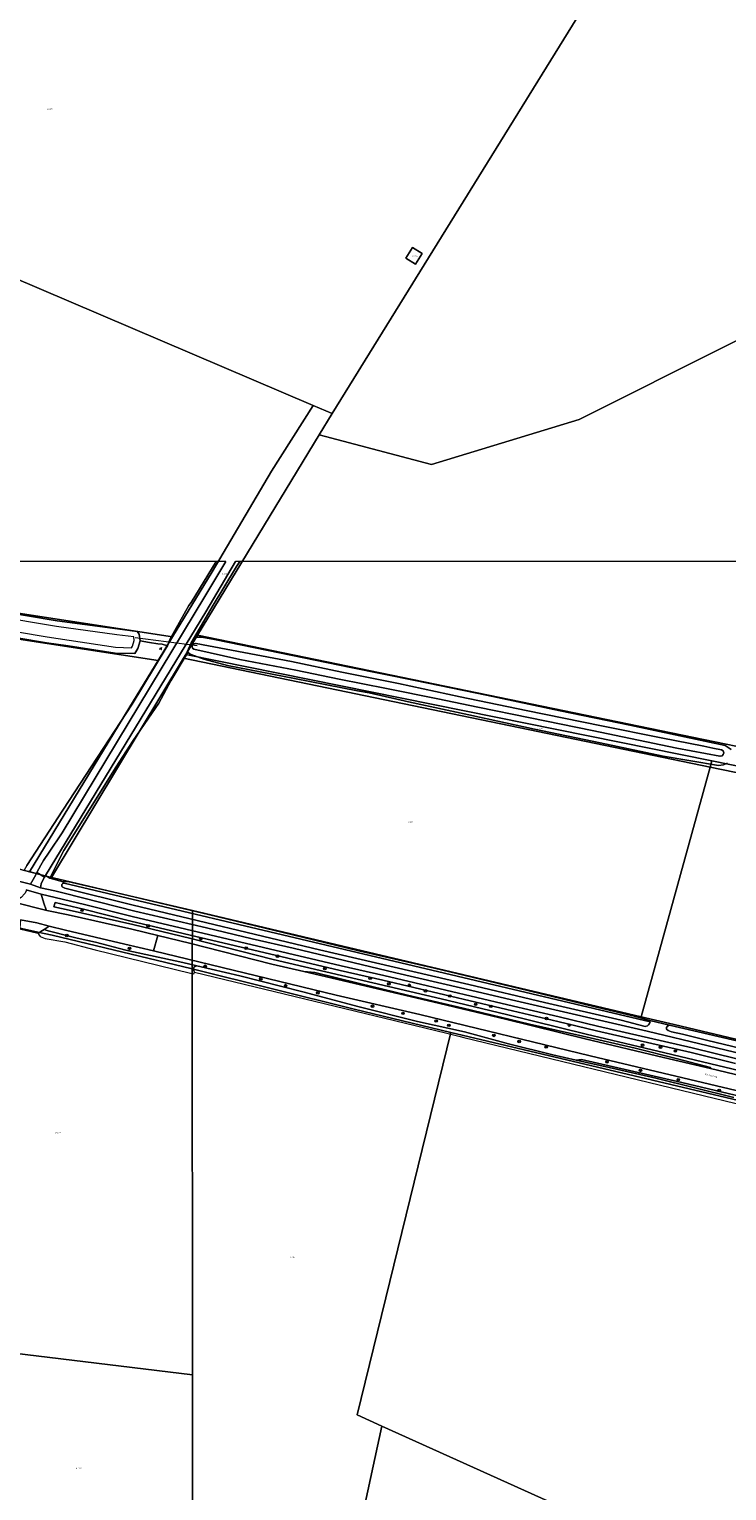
# Model space of a CAD drawing. Header units: metres. Extents: x 207466 to 209466, y 475780 to 477780.
# Tile 153 of 189: x 208549 to 208766, y 477073 to 477527. Entities that reach past the tile are written whole.
import ezdxf
from ezdxf.enums import TextEntityAlignment as Align

# ---------------------------------------------------------------- set-up
doc = ezdxf.new("R2010")
doc.units = ezdxf.units.M
doc.linetypes.add('IE-TERREINAFSCHEIDING-KUNSTMATIG', pattern=[0])
doc.layers.get('0').update_dxf_attribs({"color": 253, "linetype": 'CONTINUOUS'})
for name, color, linetype, lineweight, true_color in [('B-OG-WA-SLOOT_WATER-A', 7, 'CONTINUOUS', 0, 0x478c9a), ('B-RO-GR-BOOM-S', 7, 'CONTINUOUS', 0, 0x6d8a47), ('B-RO-GR-BOUWLAND-GV', 7, 'CONTINUOUS', 0, 0x6d8a47), ('B-RO-GR-GRAS-GV', 7, 'CONTINUOUS', 0, 0x6d8a47), ('B-RO-GR-HOUTWAL-GV', 7, 'CONTINUOUS', 0, 0x6d8a47), ('B-RO-OG-WATER_GREPPEL-GV', 7, 'CONTINUOUS', 0, 0x478c9a), ('B-RO-OG-WATER_SLOOT-GV', 7, 'CONTINUOUS', 0, 0x478c9a)]:
    doc.layers.add(name, color=color, linetype=linetype, lineweight=lineweight, true_color=true_color)
for name, color, linetype, lineweight in [('B-RO-IE-MEUBILAIR_WEGMEUBILAIR-S', 253, 'CONTINUOUS', 0), ('B-RO-IE-TERREINAFSCHEIDING_KUNSTMATIG_HEKWERK_RASTER-G', 253, 'IE-TERREINAFSCHEIDING-KUNSTMATIG', 0), ('B-RO-KW-KUNSTWERK_DUIKER-G', 253, 'CONTINUOUS', 0), ('B-RO-OG-TERREIN_CULTUURSCHEIDING-GV', 253, 'CONTINUOUS', 0), ('B-RO-OG-TOPOGRAFIE-T18', 7, 'CONTINUOUS', 0), ('B-RO-OG-WEG-GV', 253, 'CONTINUOUS', 0), ('B-RO-VH-VERHARDING_ASFALT-GV', 253, 'CONTINUOUS', 0), ('B-RO-VH-VERHARDING_BETONSTRAATSTEEN-GV', 253, 'CONTINUOUS', 0), ('B-RO-VH-VERHARDING_GRASBETONSTEEN-GV', 253, 'CONTINUOUS', 0), ('B-RO-VH-VERHARDING_HALFVERHARDING-GV', 253, 'CONTINUOUS', 0), ('B-WE-KG-GRENS_PERCEEL-GV', 150, 'CONTINUOUS', 18), ('B-WE-KG-GRENS_PERCEEL-S', 150, 'CONTINUOUS', 25)]:
    doc.layers.add(name, color=color, linetype=linetype, lineweight=lineweight)
doc.styles.add('NLCS-ISO', font='NLCS-ISO.ttf')
doc.styles.add('NLCS-ISO-M200-T18', font='NLCS-ISO.ttf', dxfattribs={"height": 1.8})

# ---------------------------------------------------------------- blocks, each defined once
blk = doc.blocks.new('SIE-WEG_ZITBANK-SO1')
at = {"color": 0, "linetype": 'ByBlock', "lineweight": -2, "flags": 128}
blk.add_lwpolyline([(-0.9125, -1.6313), (-0.9125, -0.2), (1.0875, -0.2), (1.0875, -1.6313), (1.2875, -1.6313), (1.2875, -0.2125), (1.5361, 1.7765), (1.3346, 1.7765), (1.1125, 0), (-1.1125, 0), (-1.1125, -1.6313), (-0.9125, -1.6313)], dxfattribs=at)
blk = doc.blocks.new('SGR-BOOM_01-SO1')
at = {"linetype": 'Continuous'}
h = blk.add_hatch(color=0, dxfattribs=at)
edge = h.paths.add_edge_path()
edge.add_arc((0, 0), 0.25, 0, 360)
at = {"color": 0, "linetype": 'ByBlock', "lineweight": -2}
for radius in [2, 0.25]:
    blk.add_circle((0, 0), radius, dxfattribs=at)
blk = doc.blocks.new('SKG-PERCEELNUMMER-SO')
at = {"style": 'NLCS-ISO', "oblique": 10, "flags": 1}
blk.add_attdef('GEMEENTECODE', text='', height=1.8, dxfattribs=at).set_placement((0, 2.6), align=Align.MIDDLE_CENTER)
at = {"style": 'NLCS-ISO', "oblique": 10}
blk.add_attdef('SECTIE', text='', height=1.8, dxfattribs=at).set_placement((-0.5, 0), align=Align.MIDDLE_RIGHT)
blk.add_attdef('PERCEELNUMMER', text='', height=1.8, dxfattribs=at).set_placement((0.5, 0), align=Align.MIDDLE_LEFT)

msp = doc.modelspace()

# ---------------------------------------------------------------- linework, layer by layer
at = {"layer": 'B-OG-WA-SLOOT_WATER-A', "flags": 128}
for points in [[(208536.37, 477341.09), (208554.9, 477337.99), (208561.68, 477337.02), (208576.16, 477334.79), (208581.12, 477334.65), (208581.45, 477335.16), (208581.96, 477336.87), (208581.79, 477338.06), (208576.54, 477338.7), (208557.77, 477341.27), (208538.52, 477344.41)], [(208660.39, 477321.98), (208676.31, 477318.74), (208688.78, 477316.19), (208705.01, 477312.87), (208724.3, 477308.93), (208750.56, 477303.5), (208763.96, 477300.98), (208764.12, 477300.97), (208764.67, 477301.1), (208765.06, 477301.5), (208765.18, 477302.05), (208764.98, 477302.58), (208764.53, 477302.92), (208761.79, 477303.47), (208759.01, 477304.1), (208745.72, 477306.66), (208727.17, 477310.36), (208703.82, 477315.19), (208683.24, 477319.42), (208664.09, 477323.58), (208646.5, 477327.04), (208630.84, 477330.38), (208601.17, 477335.95), (208601.01, 477335.99), (208600.47, 477335.91), (208600.06, 477335.55), (208599.92, 477335.02), (208600.09, 477334.5), (208600.51, 477334.16), (208614.79, 477330.96), (208632.14, 477327.66), (208645.6, 477324.92), (208660.39, 477321.98)]]:
    msp.add_lwpolyline(points, dxfattribs=at)
at = {"layer": 'B-RO-GR-BOUWLAND-GV', "flags": 128}
for points in [[(208607.45, 477361.42), (208437.15, 477361.42), (208439.27, 477361.08), (208458.59, 477358.25), (208477.33, 477355.37), (208496.19, 477352.55), (208516.74, 477349.52), (208538.79, 477346.19), (208558.04, 477343.05), (208576.77, 477340.48), (208582.91, 477339.74), (208583.49, 477338.87), (208583.78, 477336.81), (208586.65, 477336.26), (208589.33, 477335.87), (208590.66, 477335.79), (208592.28, 477335.28), (208593.13, 477337.45), (208598.95, 477347.77), (208599.66, 477348.71), (208607.45, 477361.42)], [(208548.54, 477267.03), (208559.77, 477284.19), (208581.32, 477317.09), (208591.89, 477334.64), (208592.28, 477335.28), (208590.66, 477335.79), (208589.33, 477335.87), (208586.65, 477336.26), (208583.78, 477336.81), (208583.79, 477336.74), (208583.11, 477334.41), (208582.09, 477332.83), (208576, 477332.99), (208561.41, 477335.24), (208554.63, 477336.21), (208536.11, 477339.31)]]:
    msp.add_lwpolyline(points, dxfattribs=at)
at = {"layer": 'B-RO-GR-GRAS-GV', "flags": 128}
for points in [[(208889, 477361.42), (208614.73, 477361.42), (208613.77, 477359.89), (208606.19, 477347.35), (208600.7, 477337.89), (208602.98, 477337.9), (208606.92, 477337.18), (208627.11, 477333.04), (208649.25, 477328.53), (208669.28, 477324.43), (208691.42, 477319.93), (208714.39, 477315.02), (208736.04, 477310.64), (208765.6, 477304.24), (208767.45, 477303.08)], [(208746.36, 477301.02), (208726.83, 477305.15), (208706.4, 477309.33), (208685.92, 477313.81), (208667.18, 477317.87), (208654.97, 477320.63), (208651.35, 477321.28), (208631.76, 477325.11), (208610.94, 477329.14), (208603.56, 477331.11), (208599.62, 477332.5), (208599.24, 477332.78), (208598.38, 477333.4), (208598.42, 477332.87), (208593.3, 477324.32), (208589.55, 477317.46), (208581.57, 477305.85), (208576.35, 477297.61), (208560.04, 477271.66), (208555.69, 477263.09), (208559.91, 477261.9), (208561.35, 477262.06), (208578.31, 477258.14), (208605.07, 477251.79), (208631.25, 477245.52), (208651.73, 477240.54), (208675.28, 477235.14), (208701.7, 477228.86), (208722.24, 477223.83), (208736.94, 477220.34), (208742.17, 477218.87), (208748.37, 477217.42), (208840.03, 477196.05)], [(208766.23, 477298.75), (208765.08, 477298.26), (208763.53, 477298.05), (208746.36, 477301.02)]]:
    msp.add_lwpolyline(points, dxfattribs=at)
at = {"layer": 'B-RO-GR-HOUTWAL-GV', "flags": 128}
msp.add_lwpolyline([(208768.88, 477205.55), (208755.02, 477208.9), (208725.63, 477215.64), (208713.67, 477218.59), (208697.72, 477222.26), (208659.24, 477231.37), (208645.98, 477234.41), (208580.89, 477249.68), (208566.16, 477253.5), (208557.36, 477255.56), (208556.95, 477254.13), (208561.76, 477253.13), (208581.55, 477248.69), (208599.51, 477244.35), (208625.09, 477237.87), (208677.33, 477225.63), (208697.67, 477220.74), (208722.42, 477214.65), (208746.86, 477208.86), (208819.32, 477191.51)], dxfattribs=at)
at = {"layer": 'B-RO-IE-TERREINAFSCHEIDING_KUNSTMATIG_HEKWERK_RASTER-G', "flags": 128}
for points in [[(208598.42, 477332.87), (208598.38, 477333.4), (208599.62, 477336.19), (208600.7, 477337.89), (208606.19, 477347.35), (208613.77, 477359.89), (208614.73, 477361.42)], [(208598.42, 477332.87), (208593.3, 477324.32), (208589.55, 477317.46)], [(208576.35, 477297.61), (208581.57, 477305.85), (208589.55, 477317.46)], [(208840.03, 477196.05), (208748.37, 477217.42)]]:
    msp.add_lwpolyline(points, dxfattribs=at)
at = {"layer": 'B-RO-KW-KUNSTWERK_DUIKER-G', "flags": 128}
msp.add_lwpolyline([(208582.26, 477337.78), (208601.52, 477335.32)], dxfattribs=at)
at = {"layer": 'B-RO-OG-TERREIN_CULTUURSCHEIDING-GV', "flags": 128}
for points in [[(208553.97, 477247.16), (208552.12, 477245.96), (208552.22, 477245.69), (208552.74, 477244.98), (208554.31, 477244.34), (208560.34, 477243.34), (208569.77, 477240.78), (208599.42, 477233.6), (208600.5, 477233.37), (208600.68, 477233.89), (208600.48, 477234.33), (208600.38, 477235.04), (208600.61, 477235.55), (208601.41, 477235.88), (208597.1, 477236.89), (208579.33, 477240.74), (208569.95, 477243.16), (208564.21, 477244.46), (208562.13, 477244.99), (208555.21, 477246.76), (208553.97, 477247.16)], [(208787.46, 477191.19), (208752.14, 477199.63), (208721.01, 477206.76), (208719.35, 477206.54), (208728.28, 477204.55), (208744.11, 477200.98), (208768.33, 477194.93)]]:
    msp.add_lwpolyline(points, dxfattribs=at)
at = {"layer": 'B-RO-OG-WATER_GREPPEL-GV', "flags": 128}
for points in [[(208560.17, 477261.51), (208559.79, 477261.51), (208559.61, 477261.36), (208559.45, 477261.07), (208559.43, 477260.67), (208559.55, 477260.39), (208560.41, 477259.99), (208581.6, 477254.7), (208639.51, 477240.83), (208685.99, 477230.02), (208709.5, 477224.47), (208733.33, 477218.98), (208740.81, 477217), (208741.45, 477217.17), (208741.81, 477217.55), (208742.1, 477217.98), (208742.27, 477218.44), (208560.17, 477261.51)], [(208768.33, 477194.93), (208744.11, 477200.98), (208728.28, 477204.55), (208719.35, 477206.54), (208712.03, 477208.18), (208698.3, 477211.61), (208684.59, 477215.35), (208669.99, 477218.59), (208651.89, 477223.08), (208634.4, 477227.74), (208614.81, 477232.73), (208601.41, 477235.88), (208600.61, 477235.55), (208600.38, 477235.04), (208600.48, 477234.33), (208600.68, 477233.89), (208678.67, 477215.02), (208683.29, 477213.9), (208684.43, 477213.62), (208840.03, 477175.96)]]:
    msp.add_lwpolyline(points, dxfattribs=at)
at = {"layer": 'B-RO-OG-WATER_SLOOT-GV', "flags": 128}
for points in [[(208536.11, 477339.31), (208554.63, 477336.21), (208561.41, 477335.24), (208576, 477332.99), (208582.09, 477332.83), (208583.11, 477334.41), (208583.79, 477336.74), (208583.78, 477336.81), (208583.49, 477338.87), (208582.91, 477339.74), (208576.77, 477340.48), (208558.04, 477343.05), (208538.79, 477346.19)], [(208536.37, 477341.09), (208554.9, 477337.99), (208561.68, 477337.02), (208576.16, 477334.79), (208581.12, 477334.65), (208581.45, 477335.16), (208581.96, 477336.87), (208581.79, 477338.06), (208576.54, 477338.7), (208557.77, 477341.27), (208538.52, 477344.41)], [(208606.92, 477337.18), (208602.98, 477337.9), (208600.7, 477337.89), (208599.62, 477336.19), (208598.38, 477333.4), (208599.24, 477332.78), (208599.62, 477332.5), (208603.56, 477331.11), (208610.94, 477329.14), (208631.76, 477325.11), (208651.35, 477321.28), (208654.97, 477320.63), (208667.18, 477317.87), (208685.92, 477313.81), (208706.4, 477309.33), (208726.83, 477305.15), (208746.36, 477301.02), (208763.53, 477298.05), (208765.08, 477298.26), (208766.23, 477298.75)], [(208763.96, 477300.98), (208750.56, 477303.5), (208724.3, 477308.93), (208705.01, 477312.87), (208688.78, 477316.19), (208676.31, 477318.74), (208660.39, 477321.98), (208645.6, 477324.92), (208632.14, 477327.66), (208614.79, 477330.96), (208600.51, 477334.16), (208600.09, 477334.5), (208599.92, 477335.02), (208600.06, 477335.55), (208600.47, 477335.91), (208601.01, 477335.99), (208601.17, 477335.95), (208630.84, 477330.38), (208646.5, 477327.04), (208664.09, 477323.58), (208683.24, 477319.42), (208703.82, 477315.19), (208727.17, 477310.36), (208745.72, 477306.66), (208759.01, 477304.1), (208761.79, 477303.47), (208764.53, 477302.92), (208764.98, 477302.58), (208765.18, 477302.05), (208765.06, 477301.5), (208764.67, 477301.1), (208764.12, 477300.97), (208763.96, 477300.98)], [(208767.45, 477303.08), (208765.6, 477304.24), (208736.04, 477310.64), (208714.39, 477315.02), (208691.42, 477319.93), (208669.28, 477324.43), (208649.25, 477328.53), (208627.11, 477333.04), (208606.92, 477337.18)], [(208748.37, 477217.42), (208748.2, 477217.38), (208747.67, 477217.09), (208747.36, 477216.66), (208747.41, 477216.13), (208747.88, 477215.75), (208748.95, 477215.38), (208752.4, 477214.68), (208759.79, 477212.8), (208803.38, 477202.35)], [(208840.03, 477196.05), (208748.37, 477217.42)]]:
    msp.add_lwpolyline(points, dxfattribs=at)
at = {"layer": 'B-RO-OG-WEG-GV', "flags": 128}
for points in [[(208610.39, 477361.42), (208607.45, 477361.42), (208599.66, 477348.71), (208598.95, 477347.77), (208593.13, 477337.45), (208592.28, 477335.28), (208591.89, 477334.64), (208581.32, 477317.09), (208559.77, 477284.19), (208548.54, 477267.03), (208547.7, 477265.59), (208548.78, 477265.29), (208551.53, 477264.52), (208551.66, 477264.79), (208552.9, 477267.07), (208553.74, 477268.52), (208555.5, 477271.16), (208559.6, 477277.12), (208603.88, 477350.59), (208610.39, 477361.42)], [(208614.73, 477361.42), (208613.44, 477361.42), (208604.17, 477345.83), (208554.38, 477263.9), (208555.69, 477263.09), (208560.04, 477271.66), (208576.35, 477297.61), (208581.57, 477305.85), (208589.55, 477317.46), (208593.3, 477324.32), (208598.42, 477332.87), (208598.38, 477333.4), (208599.62, 477336.19), (208600.7, 477337.89), (208606.19, 477347.35), (208613.77, 477359.89), (208614.73, 477361.42)], [(208539.55, 477263.67), (208549.71, 477261.17), (208550.98, 477263.36), (208551.53, 477264.52), (208548.78, 477265.29)], [(208748.37, 477217.42), (208742.17, 477218.87), (208736.94, 477220.34), (208722.24, 477223.83), (208701.7, 477228.86), (208675.28, 477235.14), (208651.73, 477240.54), (208631.25, 477245.52), (208605.07, 477251.79), (208578.31, 477258.14), (208561.35, 477262.06), (208559.91, 477261.9), (208555.69, 477263.09), (208554.38, 477263.9), (208554.09, 477263.43), (208553.45, 477262.28), (208553.05, 477261.37), (208552.81, 477260.12), (208557.28, 477259.19), (208560.19, 477258.37), (208582.11, 477252.82), (208604.38, 477247.63), (208618.66, 477244.2), (208631.39, 477241.32), (208663.29, 477233.7), (208683.41, 477229.07), (208700.6, 477225.01), (208741.36, 477215.52), (208779.3, 477206.48)], [(208581.6, 477254.7), (208560.41, 477259.99), (208559.55, 477260.39), (208559.43, 477260.67), (208559.45, 477261.07), (208559.61, 477261.36), (208559.79, 477261.51), (208560.17, 477261.51), (208742.27, 477218.44), (208742.1, 477217.98), (208741.81, 477217.55), (208741.45, 477217.17), (208740.81, 477217), (208733.33, 477218.98), (208709.5, 477224.47), (208685.99, 477230.02), (208639.51, 477240.83), (208581.6, 477254.7)], [(208553.06, 477258.11), (208553.88, 477255.34), (208554.61, 477253.27), (208554.74, 477253.08), (208561.45, 477251.66), (208581.21, 477247.23), (208589.3, 477245.27), (208599.15, 477242.89), (208624.74, 477236.41), (208634.62, 477234.1), (208638.13, 477233.74), (208652, 477230.39), (208666.91, 477226.76), (208684.18, 477222.68), (208704.77, 477217.78), (208721.39, 477213.99), (208737.64, 477210.24), (208750.83, 477206.98), (208761.11, 477204.27), (208761.06, 477203.92), (208818.97, 477190.06)], [(208769.22, 477207.01), (208755.36, 477210.36), (208725.98, 477217.1), (208714.01, 477220.05), (208698.06, 477223.72), (208659.58, 477232.83), (208646.32, 477235.87), (208581.26, 477251.13), (208566.52, 477254.95), (208553.06, 477258.11)], [(208819.32, 477191.51), (208746.86, 477208.86), (208722.42, 477214.65), (208697.67, 477220.74), (208677.33, 477225.63), (208625.09, 477237.87), (208599.51, 477244.35), (208581.55, 477248.69), (208561.76, 477253.13), (208556.95, 477254.13), (208557.36, 477255.56), (208566.16, 477253.5), (208580.89, 477249.68), (208645.98, 477234.41), (208659.24, 477231.37), (208697.72, 477222.26), (208713.67, 477218.59), (208725.63, 477215.64), (208755.02, 477208.9), (208768.88, 477205.55)], [(208787.81, 477192.65), (208752.49, 477201.09), (208723.62, 477207.91), (208670.7, 477220.69), (208644.77, 477226.78), (208587.95, 477240.48), (208579.04, 477242.62), (208560.61, 477246.91), (208555.54, 477248.18), (208553.97, 477247.16), (208555.21, 477246.76), (208562.13, 477244.99), (208564.21, 477244.46), (208569.95, 477243.16), (208579.33, 477240.74), (208597.1, 477236.89), (208601.41, 477235.88), (208614.81, 477232.73), (208634.4, 477227.74), (208651.89, 477223.08), (208669.99, 477218.59), (208684.59, 477215.35), (208698.3, 477211.61), (208712.03, 477208.18), (208719.35, 477206.54), (208721.01, 477206.76), (208752.14, 477199.63), (208787.46, 477191.19)], [(208803.38, 477202.35), (208759.79, 477212.8), (208752.4, 477214.68), (208748.95, 477215.38), (208747.88, 477215.75), (208747.41, 477216.13), (208747.36, 477216.66), (208747.67, 477217.09), (208748.2, 477217.38), (208748.37, 477217.42)]]:
    msp.add_lwpolyline(points, dxfattribs=at)
at = {"layer": 'B-RO-VH-VERHARDING_ASFALT-GV', "flags": 128}
for points in [[(208552.81, 477260.12), (208549.71, 477261.17), (208539.55, 477263.67)], [(208548.33, 477259.45), (208553.06, 477258.11), (208566.52, 477254.95), (208581.26, 477251.13), (208646.32, 477235.87), (208659.58, 477232.83), (208698.06, 477223.72), (208714.01, 477220.05), (208725.98, 477217.1), (208755.36, 477210.36), (208769.22, 477207.01)], [(208779.3, 477206.48), (208741.36, 477215.52), (208700.6, 477225.01), (208683.41, 477229.07), (208663.29, 477233.7), (208631.39, 477241.32), (208618.66, 477244.2), (208604.38, 477247.63), (208582.11, 477252.82), (208560.19, 477258.37), (208557.28, 477259.19), (208552.81, 477260.12)], [(208546.57, 477250.14), (208551.68, 477249.16), (208555.54, 477248.18), (208560.61, 477246.91), (208579.04, 477242.62), (208587.95, 477240.48), (208589.3, 477245.27), (208581.21, 477247.23), (208561.45, 477251.66), (208554.74, 477253.08), (208544.49, 477255.59)], [(208818.97, 477190.06), (208761.06, 477203.92), (208746.51, 477207.41), (208722.07, 477213.19), (208697.32, 477219.28), (208676.99, 477224.17), (208634.62, 477234.1), (208624.74, 477236.41), (208599.15, 477242.89), (208589.3, 477245.27), (208587.95, 477240.48), (208644.77, 477226.78), (208670.7, 477220.69), (208723.62, 477207.91), (208752.49, 477201.09), (208787.81, 477192.65)]]:
    msp.add_lwpolyline(points, dxfattribs=at)
at = {"layer": 'B-RO-VH-VERHARDING_BETONSTRAATSTEEN-GV', "flags": 128}
for points in [[(208554.09, 477263.43), (208551.66, 477264.79), (208551.53, 477264.52), (208550.98, 477263.36), (208549.71, 477261.17), (208552.81, 477260.12), (208553.05, 477261.37), (208553.45, 477262.28), (208554.09, 477263.43)], [(208553.06, 477258.11), (208548.33, 477259.45), (208548.33, 477259.06), (208547.91, 477258.3), (208546.77, 477257.07), (208544.49, 477255.59), (208554.74, 477253.08), (208554.61, 477253.27), (208553.88, 477255.34), (208553.06, 477258.11)], [(208555.54, 477248.18), (208551.68, 477249.16), (208546.57, 477250.14), (208546.34, 477247.8), (208546.31, 477247.31), (208550.27, 477246.39), (208551.95, 477246), (208552.12, 477245.96), (208553.97, 477247.16), (208555.54, 477248.18)]]:
    msp.add_lwpolyline(points, dxfattribs=at)
at = {"layer": 'B-RO-VH-VERHARDING_GRASBETONSTEEN-GV', "flags": 128}
msp.add_lwpolyline([(208684.18, 477222.68), (208666.91, 477226.76), (208652, 477230.39), (208638.13, 477233.74), (208634.62, 477234.1), (208676.99, 477224.17), (208697.32, 477219.28), (208722.07, 477213.19), (208746.51, 477207.41), (208761.06, 477203.92), (208761.11, 477204.27), (208750.83, 477206.98), (208737.64, 477210.24), (208721.39, 477213.99), (208704.77, 477217.78), (208684.18, 477222.68)], dxfattribs=at)
at = {"layer": 'B-RO-VH-VERHARDING_HALFVERHARDING-GV', "flags": 128}
msp.add_lwpolyline([(208610.39, 477361.42), (208603.88, 477350.59), (208559.6, 477277.12), (208555.5, 477271.16), (208553.74, 477268.52), (208552.9, 477267.07), (208551.66, 477264.79), (208554.09, 477263.43), (208554.38, 477263.9), (208604.17, 477345.83), (208613.44, 477361.42)], dxfattribs=at)
at = {"layer": 'B-WE-KG-GRENS_PERCEEL-GV'}
for points in [[(208457.93, 477578.78), (208430.26, 477498.28), (208637.57, 477409.9), (208643.47, 477407.38), (208746.78, 477574.32), (208704.86, 477558.38), (208656.23, 477551.73), (208589.74, 477559.96), (208526.14, 477591.34), (208491.88, 477622.89), (208489.83, 477626.88), (208485.67, 477634.16), (208481.98, 477647.72), (208481.93, 477647.85)], [(208643.47, 477407.38), (208639.45, 477400.8), (208674.35, 477391.51), (208720.23, 477405.49), (208727.7, 477409.25), (208947.86, 477519.67), (208945.39, 477563.02), (208945.38, 477563.22), (208934.26, 477606.52), (208879.66, 477625.33), (208842.47, 477610.93), (208746.78, 477574.32)], [(208921.23, 477419.22), (208921.38, 477419.57), (208949.76, 477485.44), (208947.86, 477519.67), (208727.7, 477409.25), (208720.23, 477405.49), (208674.35, 477391.51), (208639.45, 477400.8), (208601.65, 477338.59), (208862.92, 477284.67), (208921.22, 477419.2)], [(208385.8, 477369.36), (208438.3, 477361.51), (208544.54, 477345.61), (208593.86, 477338.04), (208606.19, 477358.27), (208624.65, 477389.47), (208637.57, 477409.9), (208430.26, 477498.28)], [(208671.49, 477457.07), (208668.46, 477458.97), (208666.36, 477455.65), (208669.42, 477453.75)], [(208666.36, 477455.65), (208668.46, 477458.97), (208671.49, 477457.07), (208669.42, 477453.75)], [(208589.35, 477330.64), (208581.73, 477318.14), (208549.38, 477265.09), (208556.19, 477263.32), (208597.27, 477331.36), (208597.96, 477332.5), (208601.65, 477338.59), (208639.45, 477400.8), (208643.47, 477407.38), (208637.57, 477409.9), (208624.65, 477389.47), (208606.19, 477358.27), (208593.86, 477338.04)], [(208438.3, 477361.51), (208385.8, 477369.36), (208383.15, 477361.67), (208437.12, 477353.59), (208543.42, 477337.69), (208589.35, 477330.64), (208593.86, 477338.04), (208544.54, 477345.61)], [(208437.12, 477353.59), (208383.15, 477361.67), (208357.06, 477285.99), (208365.88, 477285.4), (208412.64, 477282.1), (208452.72, 477279.58), (208492.17, 477276.6), (208502.08, 477275.73), (208508.71, 477274.79), (208517.48, 477273.08), (208544.69, 477266.31), (208549.38, 477265.09), (208581.73, 477318.14), (208589.35, 477330.64), (208543.42, 477337.69)], [(208601.65, 477338.59), (208597.96, 477332.5), (208761.49, 477299.57), (209111.75, 477228.31), (209112.74, 477230.66), (209113.48, 477232.39), (209113.92, 477233.38), (208862.92, 477284.67)], [(208760.94, 477297.6), (208597.27, 477331.36), (208556.19, 477263.32), (208556.75, 477263.17), (208575.58, 477258.71), (208600.11, 477253.04), (208656.79, 477239.57), (208739.5, 477219.99)], [(208761.49, 477299.57), (208597.96, 477332.5), (208597.27, 477331.36), (208760.94, 477297.6)], [(209111.75, 477228.31), (208761.49, 477299.57), (208760.94, 477297.6), (208761.02, 477297.58), (208925.27, 477263.82), (209018.52, 477244.82), (209007.44, 477195.73), (209091.76, 477175.85), (209092.36, 477177.7), (209106.51, 477214.84)], [(209091.76, 477175.85), (209007.44, 477195.73), (209018.52, 477244.82), (208925.27, 477263.82), (208761.02, 477297.58), (208760.94, 477297.6), (208739.5, 477219.99), (208749.76, 477217.58), (208927.05, 477175.51), (208991.13, 477159.9), (209016.98, 477154.02), (209074.77, 477140.24), (209079.89, 477140.22), (209081.03, 477140.71), (209084.45, 477152.96)], [(208529.18, 477117.41), (208600.02, 477108.85), (208600.01, 477234.93), (208556.46, 477245.35), (208552.02, 477246.34), (208517.23, 477254.12), (208496.33, 477197.94), (208495.22, 477194.96), (208534.56, 477180.31)], [(209081.03, 477140.71), (209079.89, 477140.22), (209074.77, 477140.24), (209016.98, 477154.02), (208991.13, 477159.9), (208927.05, 477175.51), (208749.76, 477217.58), (208739.5, 477219.99), (208656.79, 477239.57), (208600.11, 477253.04), (208600.01, 477234.93), (208650.31, 477222.44), (208680.39, 477215.12), (208858.82, 477172.97), (208972.82, 477145.71), (209066.04, 477123.23), (209068.82, 477134.64), (209071.38, 477134.24), (209075.74, 477135.13), (209078.89, 477137.6)], [(208600.02, 477108.85), (208600.02, 477039.71), (208627.89, 477039.15), (208647.04, 477037.88), (208658.91, 477092.92), (208651.23, 477096.39), (208680.39, 477215.12), (208650.31, 477222.44), (208600.01, 477234.93)], [(208658.91, 477092.92), (208747.61, 477052.94), (208833.41, 477014.03), (208929.18, 476971.15), (208972.82, 477145.71), (208858.82, 477172.97), (208680.39, 477215.12), (208651.23, 477096.39)], [(208524.14, 477058.45), (208524.33, 477058.38), (208524.38, 477058.36), (208524.43, 477058.35), (208524.48, 477058.33), (208524.63, 477058.28), (208532.58, 477055.59), (208551.69, 477050.29), (208556.54, 477048.87), (208574.51, 477044.13), (208587.75, 477040.47), (208600.02, 477039.71), (208600.02, 477108.85), (208529.18, 477117.41)]]:
    msp.add_lwpolyline(points, close=True, dxfattribs=at)
for points in [[(208517.23, 477254.12), (208552.02, 477246.34), (208556.46, 477245.35), (208600.01, 477234.93), (208600.11, 477253.04), (208575.58, 477258.71), (208556.75, 477263.17), (208556.19, 477263.32), (208549.38, 477265.09), (208544.69, 477266.31)], [(208747.61, 477052.94), (208658.91, 477092.92), (208647.04, 477037.88)]]:
    msp.add_lwpolyline(points, dxfattribs=at)

# ---------------------------------------------------------------- block references
at = {"layer": 'B-RO-GR-BOOM-S', "xscale": 0.2, "yscale": 0.2, "zscale": 0.2}
for p in [(208565.71, 477253.1), (208561.01, 477245.28), (208586.26, 477248.27), (208580.5, 477241.26), (208602.63, 477244.27), (208616.71, 477241.36), (208603.99, 477235.72), (208626.5, 477238.83), (208621.27, 477231.81), (208641.21, 477234.98), (208655.28, 477231.96), (208629.01, 477229.71), (208639.04, 477227.47), (208661.07, 477230.27), (208667.45, 477229.81), (208672.5, 477228.09), (208680.02, 477226.48), (208656.03, 477223.31), (208688.08, 477223.9), (208692.81, 477223.26), (208665.48, 477221.11), (208675.8, 477218.73), (208679.74, 477217.38), (208710.1, 477219.49), (208717.19, 477217.45), (208693.75, 477214.24), (208701.59, 477212.34), (208709.99, 477210.66), (208739.97, 477211.22), (208745.55, 477210.58), (208750.17, 477209.4), (208728.9, 477206.02), (208739.3, 477203.38), (208751.07, 477200.49), (208763.76, 477197.13)]:
    msp.add_blockref('SGR-BOOM_01-SO1', p, dxfattribs=at)
at = {"layer": 'B-RO-IE-MEUBILAIR_WEGMEUBILAIR-S', "xscale": 0.2, "yscale": 0.2, "zscale": 0.2}
msp.add_blockref('SIE-WEG_ZITBANK-SO1', (208590.12, 477334.39), dxfattribs=at)
at = {"layer": 'B-WE-KG-GRENS_PERCEEL-S', "xscale": 0.2, "yscale": 0.2, "zscale": 0.2}
for p, values in [((208555.35, 477501.86), {'PERCEELNUMMER': '1877', 'SECTIE': 'B'}), ((208668.78, 477456.25), {'PERCEELNUMMER': '1876', 'SECTIE': 'B'}), ((208609.62, 477357.53), {'PERCEELNUMMER': '2070', 'SECTIE': 'B'}), ((208707.62, 477309.58), {'PERCEELNUMMER': '2229', 'SECTIE': 'B'}), ((208667.41, 477280.64), {'PERCEELNUMMER': '2228', 'SECTIE': 'B'}), ((208557.83, 477184.05), {'PERCEELNUMMER': '2349', 'SECTIE': 'B'}), ((208630.72, 477145.33), {'PERCEELNUMMER': '1623', 'SECTIE': 'B'}), ((208564.26, 477079.83), {'PERCEELNUMMER': '2350', 'SECTIE': 'B'})]:
    msp.add_blockref('SKG-PERCEELNUMMER-SO', p, dxfattribs=at).add_auto_attribs(values)

# ---------------------------------------------------------------- texts
at = {"layer": 'B-RO-OG-TOPOGRAFIE-T18', "insert": (208761.27, 477201.7), "char_height": 0.45, "attachment_point": 5, "rotation": 346.6, "line_spacing_factor": 0.8, "style": 'NLCS-ISO-M200-T18'}
msp.add_mtext('{\\fArial|b0|i0|c0|p34;\\C256;Wechelerweg}', dxfattribs=at)

doc.saveas('drawing.dxf')
